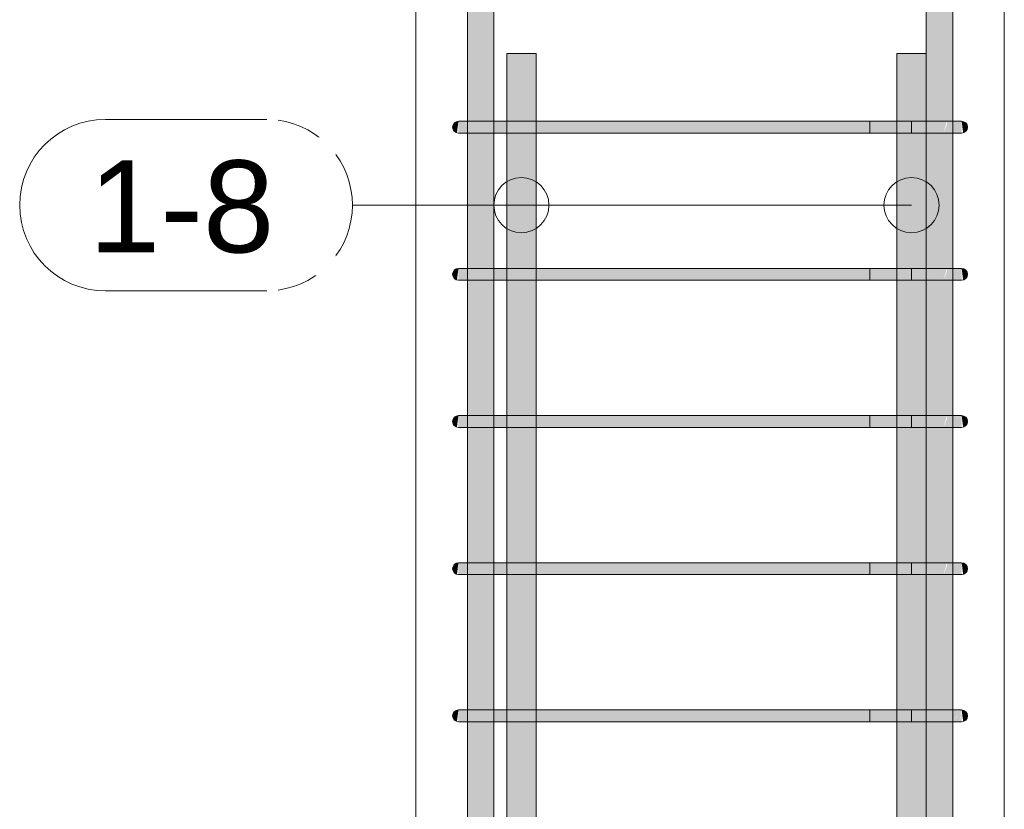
# Model space of a CAD drawing. Header units: millimetres. Extents: x -25607 to 9385, y 1894 to 10168.
# Tile 92 of 181: x -2650 to -1981, y 6156 to 6693. Entities that reach past the tile are written whole.
import ezdxf

# ---------------------------------------------------------------- set-up
doc = ezdxf.new("R2010")
doc.units = ezdxf.units.MM
for name, color, linetype, lineweight in [('S-COLS', 52, 'Continuous', 9), ('S-RBAR', 171, 'Continuous', 5), ('S-RBAR-IDEN', 171, 'Continuous', 5)]:
    doc.layers.add(name, color=color, linetype=linetype, lineweight=lineweight)
doc.styles.add('Arial_1', font='arial.ttf', dxfattribs={"height": 62.5})

# ---------------------------------------------------------------- blocks, each defined once
blk = doc.blocks.new('Popisek výztuže - _Typ_ množství_LEVÝ-573731-V5')
at = {"layer": 'S-RBAR-IDEN'}
for p, q in [((-16348.87, 6003.76), (-16458.56, 6003.76)), ((-16458.56, 5887.33), (-16348.87, 5887.33))]:
    blk.add_line(p, q, dxfattribs=at)
for centre, start, end in [((-16458.56, 5945.54), 90, 270), ((-16348.87, 5945.54), 277.64339, 82.35661)]:
    blk.add_arc(centre, 58.22, start, end, dxfattribs=at)

msp = doc.modelspace()

# ---------------------------------------------------------------- hatches: boundary and pattern name
at = {"layer": 'S-RBAR'}
h = msp.add_hatch(color=256, dxfattribs=at)
h.paths.add_polyline_path([(-2345.51, 5870), (-2327.51, 5870), (-2327.51, 5916), (-2345.51, 5916), (-2345.51, 5915.57)])
h.paths.add_polyline_path([(-2345.51, 5924), (-2327.51, 5924), (-2327.51, 6016), (-2345.51, 6016), (-2345.51, 5943.29)])
h.paths.add_polyline_path([(-2345.51, 6024), (-2327.51, 6024), (-2327.51, 6116), (-2345.51, 6116), (-2345.51, 6026.43)])
h.paths.add_polyline_path([(-2345.51, 6124), (-2327.51, 6124), (-2327.51, 6216), (-2345.51, 6216), (-2345.51, 6137.3)])
h.paths.add_polyline_path([(-2327.51, 6224), (-2327.51, 6316), (-2345.51, 6316), (-2345.51, 6224), (-2331.56, 6224)])
h.paths.add_polyline_path([(-2345.51, 6324), (-2327.51, 6324), (-2327.51, 6416), (-2345.51, 6416), (-2345.51, 6331.3)])
h.paths.add_polyline_path([(-2345.51, 6424), (-2327.51, 6424), (-2327.51, 6516), (-2345.51, 6516), (-2345.51, 6442.17)])
h.paths.add_polyline_path([(-2345.51, 6524), (-2327.51, 6524), (-2327.51, 6616), (-2345.51, 6616), (-2345.51, 6525.31)])
h.paths.add_polyline_path([(-2345.51, 6624), (-2327.51, 6624), (-2327.51, 6716), (-2345.51, 6716), (-2345.51, 6636.17)])
h.paths.add_polyline_path([(-2345.51, 6724), (-2327.51, 6724), (-2327.51, 6816), (-2345.51, 6816), (-2345.51, 6747.04)])
h.paths.add_polyline_path([(-2339.21, 6824), (-2327.51, 6824), (-2327.51, 6916), (-2345.51, 6916), (-2345.51, 6824), (-2342.46, 6824)])
h.paths.add_polyline_path([(-2345.51, 6924), (-2327.51, 6924), (-2327.51, 7016), (-2345.51, 7016), (-2345.51, 6968.76)])
h.paths.add_polyline_path([(-2345.51, 7024), (-2327.51, 7024.19), (-2327.51, 7116), (-2345.51, 7116), (-2345.51, 7024.19)])
h.paths.add_polyline_path([(-2345.51, 7124), (-2327.51, 7124), (-2327.51, 7216), (-2345.51, 7216), (-2345.51, 7135.05)])
h.paths.add_polyline_path([(-2327.51, 7224), (-2327.51, 7316), (-2345.51, 7316), (-2345.51, 7224), (-2331.56, 7224)])
h.paths.add_polyline_path([(-2345.51, 7324), (-2327.51, 7324), (-2327.51, 7416), (-2345.51, 7416), (-2345.51, 7356.78)])
h.paths.add_polyline_path([(-2345.51, 7424), (-2327.51, 7424), (-2327.51, 7516), (-2345.51, 7516), (-2345.51, 7439.92)])
h.paths.add_polyline_path([(-2327.51, 7524), (-2327.51, 7616), (-2345.51, 7616), (-2345.51, 7524), (-2331.56, 7524)])
h.paths.add_polyline_path([(-2345.51, 7624), (-2327.51, 7624), (-2327.51, 7716), (-2345.51, 7716), (-2345.51, 7633.93)])
h.paths.add_polyline_path([(-2331.56, 7724), (-2327.51, 7724), (-2327.51, 7816), (-2345.51, 7816), (-2345.51, 7724), (-2335.38, 7724)])
h.paths.add_polyline_path([(-2345.51, 7824), (-2327.51, 7824), (-2327.51, 7916), (-2345.51, 7916), (-2345.51, 7855.65)])
h.paths.add_polyline_path([(-2339.21, 7924), (-2327.51, 7924), (-2327.51, 8016), (-2345.51, 8016), (-2345.51, 7924), (-2342.46, 7924)])
h.paths.add_polyline_path([(-2327.51, 8024), (-2327.51, 8116), (-2345.51, 8116), (-2345.51, 8024), (-2331.56, 8024)])
h.paths.add_polyline_path([(-2345.51, 8124), (-2327.51, 8124), (-2327.51, 8216), (-2345.51, 8215.95), (-2345.51, 8132.81)])
h.paths.add_polyline_path([(-2345.51, 8224), (-2327.51, 8224), (-2327.51, 8316), (-2345.51, 8316), (-2345.51, 8243.67)])
h.paths.add_polyline_path([(-2345.51, 8324), (-2327.51, 8324), (-2327.51, 8416), (-2345.51, 8416), (-2345.51, 8326.82)])
h.paths.add_polyline_path([(-2345.51, 8424), (-2327.51, 8424), (-2327.51, 8516), (-2345.51, 8516), (-2345.51, 8437.68)])
h.paths.add_polyline_path([(-2331.56, 8524), (-2327.51, 8524), (-2327.51, 8616), (-2345.51, 8616), (-2345.51, 8524), (-2335.38, 8524)])
h.paths.add_polyline_path([(-2339.21, 8624), (-2327.51, 8624), (-2327.51, 8660), (-2345.51, 8660), (-2345.51, 8624), (-2342.46, 8624)])
h = msp.add_hatch(color=256, dxfattribs=at)
h.paths.add_polyline_path([(-2033.61, 5870), (-2015.61, 5870), (-2015.9, 5916), (-2033.61, 5916), (-2033.61, 5915.57)])
h.paths.add_polyline_path([(-2024.56, 5924), (-2015.61, 5924), (-2015.9, 6016), (-2033.61, 6016), (-2033.38, 5924), (-2025.73, 5924)])
h.paths.add_polyline_path([(-2021.9, 6024), (-2015.61, 6024), (-2015.9, 6116), (-2033.61, 6116), (-2033.38, 6024), (-2024.56, 6024)])
h.paths.add_polyline_path([(-2024.56, 6124), (-2015.61, 6124), (-2015.9, 6216), (-2033.61, 6216), (-2033.38, 6124), (-2025.73, 6124)])
h.paths.add_polyline_path([(-2033.61, 6224), (-2015.61, 6224), (-2015.9, 6316), (-2033.61, 6316), (-2033.61, 6248.16)])
h.paths.add_polyline_path([(-2021.9, 6324), (-2015.61, 6324), (-2015.9, 6416), (-2033.61, 6416), (-2033.38, 6324), (-2024.56, 6324)])
h.paths.add_polyline_path([(-2021.9, 6424), (-2015.61, 6424), (-2015.9, 6516), (-2033.61, 6516), (-2033.38, 6424), (-2024.56, 6424)])
h.paths.add_polyline_path([(-2021.9, 6524), (-2015.61, 6524), (-2015.9, 6616), (-2033.61, 6616), (-2033.38, 6524), (-2024.56, 6524)])
h.paths.add_polyline_path([(-2021.9, 6624), (-2015.61, 6624), (-2015.9, 6716), (-2033.61, 6716), (-2033.38, 6624), (-2024.56, 6624)])
h.paths.add_polyline_path([(-2033.61, 6724), (-2015.61, 6724), (-2015.9, 6816), (-2033.61, 6816), (-2033.61, 6747.04)])
h.paths.add_polyline_path([(-2033.61, 6824), (-2015.61, 6824), (-2015.9, 6916), (-2033.61, 6916), (-2033.61, 6830.18)])
h.paths.add_polyline_path([(-2021.9, 6924), (-2015.61, 6924), (-2015.9, 7016), (-2033.61, 7016), (-2033.38, 6924), (-2024.56, 6924)])
h.paths.add_polyline_path([(-2021.9, 7024), (-2015.61, 7024.19), (-2015.9, 7116), (-2033.61, 7116), (-2033.38, 7024), (-2024.56, 7024)])
h.paths.add_polyline_path([(-2021.9, 7124), (-2015.61, 7124), (-2015.9, 7216), (-2033.61, 7216), (-2033.38, 7124), (-2024.56, 7124)])
h.paths.add_polyline_path([(-2033.61, 7224), (-2015.61, 7224), (-2015.9, 7316), (-2033.61, 7316), (-2033.61, 7245.91)])
h.paths.add_polyline_path([(-2024.56, 7324), (-2015.61, 7324), (-2015.9, 7416), (-2033.61, 7416), (-2033.38, 7324), (-2025.73, 7324)])
h.paths.add_polyline_path([(-2024.56, 7424), (-2015.61, 7424), (-2015.9, 7516), (-2033.61, 7516), (-2033.38, 7424), (-2025.73, 7424)])
h.paths.add_polyline_path([(-2033.61, 7524), (-2015.61, 7524), (-2015.9, 7616), (-2033.61, 7616), (-2033.61, 7550.78)])
h.paths.add_polyline_path([(-2024.56, 7624), (-2015.61, 7624), (-2015.9, 7716), (-2033.61, 7716), (-2033.38, 7624), (-2025.73, 7624)])
h.paths.add_polyline_path([(-2033.61, 7724), (-2015.61, 7724), (-2015.9, 7816), (-2033.61, 7816), (-2033.61, 7744.79)])
h.paths.add_polyline_path([(-2021.9, 7824), (-2015.61, 7824), (-2015.9, 7916), (-2032.56, 7916), (-2032.56, 7882.8), (-2033.61, 7882.8), (-2033.38, 7824), (-2024.56, 7824)])
h.paths.add_polyline_path([(-2019.56, 7924), (-2015.61, 7924), (-2015.9, 8016), (-2032.56, 8016), (-2032.56, 7924), (-2021.9, 7924)])
h.paths.add_polyline_path([(-2032.56, 8024), (-2015.61, 8024), (-2015.9, 8116), (-2032.56, 8116), (-2032.56, 8049.66)])
h.paths.add_polyline_path([(-2019.56, 8124), (-2015.61, 8124), (-2015.9, 8216), (-2032.56, 8215.95), (-2032.56, 8124), (-2021.9, 8124)])
h.paths.add_polyline_path([(-2019.56, 8224), (-2015.61, 8224), (-2015.9, 8316), (-2032.56, 8316), (-2032.56, 8224), (-2021.9, 8224)])
h.paths.add_polyline_path([(-2019.56, 8324), (-2015.61, 8324), (-2015.9, 8416), (-2032.56, 8416), (-2032.56, 8324), (-2021.9, 8324)])
h.paths.add_polyline_path([(-2019.56, 8424), (-2015.61, 8424), (-2015.9, 8516), (-2032.56, 8516), (-2032.56, 8424), (-2021.9, 8424)])
h.paths.add_polyline_path([(-2032.56, 8524), (-2015.61, 8524), (-2015.9, 8616), (-2032.56, 8616), (-2032.56, 8548.54)])
h.paths.add_polyline_path([(-2019.56, 8624), (-2015.61, 8624), (-2015.61, 8660), (-2032.56, 8660), (-2032.56, 8624), (-2021.9, 8624)])
h = msp.add_hatch(color=256, dxfattribs=at)
h.paths.add_polyline_path([(-2315.09, 4820), (-2298.77, 4820), (-2298.77, 4902.96), (-2318.77, 4902.96), (-2318.77, 4820)])
h.paths.add_polyline_path([(-2318.77, 4910.96), (-2298.77, 4910.96), (-2298.77, 5001.96), (-2318.77, 5001.96), (-2318.77, 4917.82)])
h.paths.add_polyline_path([(-2298.77, 5009.96), (-2298.77, 5100.97), (-2318.77, 5100.97), (-2318.77, 5009.96), (-2315.09, 5009.96)])
h.paths.add_polyline_path([(-2298.77, 5108.97), (-2298.77, 5199.98), (-2318.77, 5199.98), (-2318.77, 5108.97), (-2315.09, 5108.97)])
h.paths.add_polyline_path([(-2318.77, 5207.98), (-2298.77, 5207.98), (-2298.77, 5298.98), (-2318.77, 5298.98), (-2318.77, 5222.69)])
h.paths.add_polyline_path([(-2318.77, 5306.98), (-2298.77, 5306.98), (-2298.77, 5397.99), (-2318.77, 5397.99), (-2318.77, 5361.26)])
h.paths.add_polyline_path([(-2318.77, 5405.99), (-2298.77, 5405.99), (-2298.77, 5496.99), (-2318.77, 5496.99), (-2318.77, 5416.7)])
h.paths.add_polyline_path([(-2315.09, 5504.99), (-2298.77, 5504.99), (-2298.77, 5596), (-2318.77, 5596), (-2318.77, 5504.99)])
h.paths.add_polyline_path([(-2318.77, 5604), (-2298.77, 5604), (-2298.77, 5645), (-2318.77, 5645), (-2318.77, 5610.7)])
h.paths.add_polyline_path([(-2298.77, 5655), (-2298.77, 5680.3), (-2318.77, 5680.3), (-2318.77, 5655), (-2315.09, 5655)])
h.paths.add_polyline_path([(-2318.77, 5705.3), (-2298.77, 5705.3), (-2298.77, 5782.8), (-2318.77, 5782.8), (-2318.77, 5749.28)])
h.paths.add_polyline_path([(-2318.77, 5807.8), (-2298.77, 5807.8), (-2298.77, 5835), (-2318.77, 5835), (-2318.77, 5832.43)])
h.paths.add_polyline_path([(-2298.77, 5845), (-2298.77, 5916), (-2318.77, 5916), (-2318.77, 5845), (-2315.09, 5845)])
h.paths.add_polyline_path([(-2318.77, 5924), (-2298.77, 5924), (-2298.77, 6016), (-2318.77, 6016), (-2318.77, 5943.29)])
h.paths.add_polyline_path([(-2298.77, 6024), (-2298.77, 6116), (-2318.77, 6116), (-2318.77, 6024), (-2315.09, 6024)])
h.paths.add_polyline_path([(-2298.77, 6124), (-2298.77, 6216), (-2318.77, 6216), (-2318.77, 6124), (-2315.09, 6124)])
h.paths.add_polyline_path([(-2318.77, 6224), (-2298.77, 6224), (-2298.77, 6316), (-2318.77, 6316), (-2318.77, 6248.16)])
h.paths.add_polyline_path([(-2298.77, 6324), (-2298.77, 6416), (-2318.77, 6416), (-2318.77, 6324), (-2315.09, 6324)])
h.paths.add_polyline_path([(-2298.77, 6424), (-2298.77, 6516), (-2318.77, 6516), (-2318.77, 6424), (-2315.09, 6424)])
h.paths.add_polyline_path([(-2318.77, 6524), (-2298.77, 6524), (-2298.77, 6616), (-2318.77, 6616), (-2318.77, 6525.31)])
h.paths.add_polyline_path([(-2318.77, 6624), (-2298.77, 6624), (-2298.77, 6670), (-2318.77, 6670), (-2318.77, 6636.17)])
h = msp.add_hatch(color=256, dxfattribs=at)
h.paths.add_polyline_path([(-2033.61, 4820), (-2033.61, 4902.96), (-2053.61, 4902.96), (-2053.61, 4820), (-2051.68, 4820)])
h.paths.add_polyline_path([(-2043.7, 4910.96), (-2033.61, 4910.96), (-2033.61, 5001.96), (-2053.61, 5001.96), (-2053.61, 4910.96), (-2051.68, 4910.96)])
h.paths.add_polyline_path([(-2037.21, 5009.96), (-2033.61, 5009.96), (-2033.61, 5100.97), (-2053.61, 5100.97), (-2053.61, 5009.96), (-2040.46, 5009.96)])
h.paths.add_polyline_path([(-2043.7, 5108.97), (-2033.61, 5108.97), (-2033.61, 5199.98), (-2053.61, 5199.98), (-2053.61, 5108.97), (-2051.68, 5108.97)])
h.paths.add_polyline_path([(-2053.61, 5207.98), (-2033.61, 5207.98), (-2033.61, 5298.98), (-2053.61, 5298.98), (-2053.61, 5250.4)])
h.paths.add_polyline_path([(-2053.61, 5306.98), (-2033.61, 5306.98), (-2033.61, 5397.99), (-2053.61, 5397.99), (-2053.61, 5361.26)])
h.paths.add_polyline_path([(-2043.7, 5405.99), (-2033.61, 5405.99), (-2033.61, 5496.99), (-2053.61, 5496.99), (-2053.61, 5405.99), (-2051.68, 5405.99)])
h.paths.add_polyline_path([(-2051.68, 5504.99), (-2033.61, 5504.99), (-2033.61, 5596), (-2053.61, 5596), (-2053.61, 5504.99)])
h.paths.add_polyline_path([(-2037.21, 5604), (-2033.61, 5604), (-2033.61, 5645), (-2053.61, 5645), (-2053.61, 5604), (-2040.46, 5604)])
h.paths.add_polyline_path([(-2053.61, 5655), (-2033.61, 5655), (-2033.61, 5680.3), (-2053.61, 5680.3)])
h.paths.add_polyline_path([(-2033.61, 5705.3), (-2033.61, 5782.8), (-2053.61, 5782.8), (-2053.61, 5705.3)])
h.paths.add_polyline_path([(-2033.61, 5807.8), (-2033.61, 5835), (-2053.61, 5835), (-2053.61, 5807.8)])
h.paths.add_polyline_path([(-2053.61, 5845), (-2033.61, 5845), (-2033.61, 5916), (-2053.61, 5916), (-2053.61, 5860.14)])
h.paths.add_polyline_path([(-2040.46, 5924), (-2033.61, 5924), (-2033.61, 6016), (-2053.61, 6016), (-2053.61, 5924), (-2043.7, 5924)])
h.paths.add_polyline_path([(-2040.46, 6024), (-2033.61, 6024), (-2033.61, 6116), (-2053.61, 6116), (-2053.61, 6024), (-2043.7, 6024)])
h.paths.add_polyline_path([(-2043.7, 6124), (-2033.61, 6124), (-2033.61, 6216), (-2053.61, 6216), (-2053.61, 6124), (-2051.68, 6124)])
h.paths.add_polyline_path([(-2051.68, 6224), (-2033.61, 6224), (-2033.61, 6316), (-2053.61, 6316), (-2053.61, 6224)])
h.paths.add_polyline_path([(-2037.21, 6324), (-2033.61, 6324), (-2033.61, 6416), (-2053.61, 6416), (-2053.61, 6324), (-2040.46, 6324)])
h.paths.add_polyline_path([(-2037.21, 6424), (-2033.61, 6424), (-2033.61, 6516), (-2053.61, 6516), (-2053.61, 6424), (-2040.46, 6424)])
h.paths.add_polyline_path([(-2043.7, 6524), (-2033.61, 6524), (-2033.61, 6616), (-2053.61, 6616), (-2053.61, 6524), (-2051.68, 6524)])
h.paths.add_polyline_path([(-2037.21, 6624), (-2033.61, 6624), (-2033.61, 6670), (-2053.61, 6670), (-2053.61, 6624), (-2040.46, 6624)])
for points in [[(-2352.59, 6616.14), (-2351.56, 6624), (-2353.56, 6623.46), (-2355.02, 6622), (-2355.56, 6620), (-2355.02, 6618), (-2353.56, 6616.54)], [(-2350.8, 6616), (-2331.56, 6616), (-2331.56, 6624), (-2351.56, 6624), (-2351.56, 6616)], [(-2051.68, 6616), (-2029.56, 6616), (-2029.56, 6624), (-2331.56, 6624), (-2331.56, 6616), (-2095.58, 6616)], [(-2008.52, 6616.14), (-2007.56, 6616.54), (-2006.09, 6618), (-2005.56, 6620), (-2006.09, 6622), (-2007.78, 6623.56), (-2009.56, 6624), (-2008.9, 6618.96)], [(-2352.59, 6516.14), (-2351.56, 6524), (-2353.56, 6523.46), (-2355.02, 6522), (-2355.56, 6520), (-2355.02, 6518), (-2353.56, 6516.54)], [(-2350.8, 6516), (-2331.56, 6516), (-2331.56, 6524), (-2351.56, 6524), (-2351.56, 6516)], [(-2051.68, 6516), (-2029.56, 6516), (-2029.56, 6524), (-2331.56, 6524), (-2331.56, 6516), (-2095.58, 6516)], [(-2008.52, 6516.14), (-2007.56, 6516.54), (-2006.09, 6518), (-2005.56, 6520), (-2006.09, 6522), (-2007.78, 6523.56), (-2009.56, 6524), (-2008.9, 6518.96)], [(-2352.59, 6416.14), (-2351.56, 6424), (-2353.56, 6423.46), (-2355.02, 6422), (-2355.56, 6420), (-2355.02, 6418), (-2353.56, 6416.54)], [(-2350.8, 6416), (-2331.56, 6416), (-2331.56, 6424), (-2351.56, 6424), (-2351.56, 6416)], [(-2051.68, 6416), (-2029.56, 6416), (-2029.56, 6424), (-2331.56, 6424), (-2331.56, 6416), (-2095.58, 6416)], [(-2008.52, 6416.14), (-2007.56, 6416.54), (-2006.09, 6418), (-2005.56, 6420), (-2006.09, 6422), (-2007.78, 6423.56), (-2009.56, 6424), (-2008.9, 6418.96)], [(-2352.59, 6316.14), (-2351.56, 6324), (-2353.56, 6323.46), (-2355.02, 6322), (-2355.56, 6320), (-2355.02, 6318), (-2353.56, 6316.54)], [(-2350.8, 6316), (-2331.56, 6316), (-2331.56, 6324), (-2351.56, 6324), (-2351.56, 6316)], [(-2051.68, 6316), (-2029.56, 6316), (-2029.56, 6324), (-2331.56, 6324), (-2331.56, 6316), (-2095.58, 6316)], [(-2008.52, 6316.14), (-2007.56, 6316.54), (-2006.09, 6318), (-2005.56, 6320), (-2006.09, 6322), (-2007.78, 6323.56), (-2009.56, 6324), (-2008.9, 6318.96)], [(-2352.59, 6216.14), (-2351.56, 6224), (-2353.56, 6223.46), (-2355.02, 6222), (-2355.56, 6220), (-2355.02, 6218), (-2353.56, 6216.54)], [(-2335.38, 6216), (-2331.56, 6216), (-2331.56, 6224), (-2351.56, 6224), (-2351.56, 6216), (-2335.71, 6216)], [(-2271.19, 6216), (-2029.56, 6216), (-2029.56, 6224), (-2331.56, 6224), (-2331.56, 6216), (-2315.09, 6216)], [(-2008.52, 6216.14), (-2007.56, 6216.54), (-2006.09, 6218), (-2005.56, 6220), (-2006.09, 6222), (-2007.78, 6223.56), (-2009.56, 6224), (-2008.9, 6218.96)]]:
    msp.add_hatch(color=256, dxfattribs=at).paths.add_polyline_path(points)
h = msp.add_hatch(color=256, dxfattribs=at)
h.paths.add_polyline_path([(-2018.66, 6616), (-2015.42, 6616), (-2013.48, 6624), (-2018.32, 6624)])
h.paths.add_polyline_path([(-2019.56, 6616), (-2019.56, 6621.79), (-2021.9, 6616)])
h.paths.add_polyline_path([(-2009.56, 6624), (-2010.24, 6616), (-2009.56, 6616.14), (-2009.56, 6621.04)])
h.paths.add_polyline_path([(-2013.25, 6616), (-2010.77, 6616), (-2010.24, 6621.32), (-2009.56, 6624), (-2011.96, 6624), (-2012.83, 6619.58), (-2015.42, 6616)])
h.paths.add_polyline_path([(-2029.56, 6616), (-2021.9, 6616), (-2020.58, 6624), (-2029.56, 6624)])
h = msp.add_hatch(color=256, dxfattribs=at)
h.paths.add_polyline_path([(-2010.77, 6616), (-2010.23, 6616.14), (-2009.56, 6624), (-2010.57, 6620.02)])
h.paths.add_polyline_path([(-2019.56, 6624), (-2019.56, 6621.79), (-2019.56, 6616), (-2018.66, 6616), (-2018.32, 6624), (-2018.66, 6624)])
h.paths.add_polyline_path([(-2021.9, 6616), (-2019.56, 6624), (-2020.58, 6624)])
h.paths.add_polyline_path([(-2015.42, 6616), (-2012.53, 6619.98), (-2012.24, 6624), (-2013.48, 6624)])
h = msp.add_hatch(color=256, dxfattribs=at)
h.paths.add_polyline_path([(-2009.56, 6524), (-2010.24, 6516), (-2009.56, 6516.14), (-2009.56, 6521.04)])
h.paths.add_polyline_path([(-2015.42, 6516), (-2013.48, 6524), (-2018.32, 6524), (-2018.66, 6516)])
h.paths.add_polyline_path([(-2010.77, 6516), (-2010.24, 6521.32), (-2009.56, 6524), (-2011.96, 6524), (-2012.83, 6519.58), (-2015.42, 6516), (-2011.08, 6516)])
h.paths.add_polyline_path([(-2021.9, 6516), (-2019.56, 6516), (-2019.56, 6521.79)])
h.paths.add_polyline_path([(-2029.56, 6516), (-2021.9, 6516), (-2020.58, 6524), (-2029.56, 6524)])
h = msp.add_hatch(color=256, dxfattribs=at)
h.paths.add_polyline_path([(-2010.77, 6516), (-2010.23, 6516.14), (-2009.56, 6524), (-2010.57, 6520.02)])
h.paths.add_polyline_path([(-2019.56, 6524), (-2019.56, 6521.79), (-2019.56, 6516), (-2018.66, 6516), (-2018.32, 6524), (-2018.66, 6524)])
h.paths.add_polyline_path([(-2021.9, 6516), (-2019.56, 6524), (-2020.58, 6524)])
h.paths.add_polyline_path([(-2015.42, 6516), (-2012.53, 6519.98), (-2012.24, 6524), (-2013.48, 6524)])
h = msp.add_hatch(color=256, dxfattribs=at)
h.paths.add_polyline_path([(-2018.66, 6416), (-2015.42, 6416), (-2013.48, 6424), (-2018.32, 6424)])
h.paths.add_polyline_path([(-2019.56, 6416), (-2019.56, 6421.79), (-2021.9, 6416)])
h.paths.add_polyline_path([(-2009.56, 6424), (-2010.24, 6416), (-2009.56, 6416.14), (-2009.56, 6421.04)])
h.paths.add_polyline_path([(-2013.25, 6416), (-2010.77, 6416), (-2010.24, 6421.32), (-2009.56, 6424), (-2011.96, 6424), (-2012.83, 6419.58), (-2015.42, 6416)])
h.paths.add_polyline_path([(-2029.56, 6416), (-2021.9, 6416), (-2020.58, 6424), (-2029.56, 6424)])
h = msp.add_hatch(color=256, dxfattribs=at)
h.paths.add_polyline_path([(-2010.77, 6416), (-2010.23, 6416.14), (-2009.56, 6424), (-2010.57, 6420.02)])
h.paths.add_polyline_path([(-2019.56, 6424), (-2019.56, 6421.79), (-2019.56, 6416), (-2018.66, 6416), (-2018.32, 6424), (-2018.66, 6424)])
h.paths.add_polyline_path([(-2021.9, 6416), (-2019.56, 6424), (-2020.58, 6424)])
h.paths.add_polyline_path([(-2015.42, 6416), (-2012.53, 6419.98), (-2012.24, 6424), (-2013.48, 6424)])
h = msp.add_hatch(color=256, dxfattribs=at)
h.paths.add_polyline_path([(-2009.56, 6324), (-2010.24, 6316), (-2009.56, 6316.14), (-2009.56, 6321.04)])
h.paths.add_polyline_path([(-2015.42, 6316), (-2013.48, 6324), (-2018.32, 6324), (-2018.66, 6316)])
h.paths.add_polyline_path([(-2010.77, 6316), (-2010.24, 6321.32), (-2009.56, 6324), (-2011.96, 6324), (-2012.83, 6319.58), (-2015.42, 6316), (-2011.08, 6316)])
h.paths.add_polyline_path([(-2021.9, 6316), (-2019.56, 6316), (-2019.56, 6321.79)])
h.paths.add_polyline_path([(-2029.56, 6316), (-2021.9, 6316), (-2020.58, 6324), (-2029.56, 6324)])
h = msp.add_hatch(color=256, dxfattribs=at)
h.paths.add_polyline_path([(-2010.77, 6316), (-2010.23, 6316.14), (-2009.56, 6324), (-2010.57, 6320.02)])
h.paths.add_polyline_path([(-2019.56, 6324), (-2019.56, 6321.79), (-2019.56, 6316), (-2018.66, 6316), (-2018.32, 6324), (-2018.66, 6324)])
h.paths.add_polyline_path([(-2021.9, 6316), (-2019.56, 6324), (-2020.58, 6324)])
h.paths.add_polyline_path([(-2015.42, 6316), (-2012.53, 6319.98), (-2012.24, 6324), (-2013.48, 6324)])
h = msp.add_hatch(color=256, dxfattribs=at)
h.paths.add_polyline_path([(-2029.56, 6216), (-2021.9, 6216), (-2020.58, 6224), (-2029.56, 6224), (-2029.56, 6220.44)])
h.paths.add_polyline_path([(-2009.56, 6224), (-2010.24, 6216), (-2009.56, 6216.14), (-2009.56, 6221.04)])
h.paths.add_polyline_path([(-2015.42, 6216), (-2013.48, 6224), (-2018.32, 6224), (-2018.66, 6216)])
h.paths.add_polyline_path([(-2010.77, 6216), (-2010.24, 6221.32), (-2009.56, 6224), (-2011.96, 6224), (-2012.83, 6219.58), (-2015.42, 6216), (-2011.08, 6216)])
h = msp.add_hatch(color=256, dxfattribs=at)
h.paths.add_polyline_path([(-2021.9, 6216), (-2018.66, 6216), (-2018.32, 6224), (-2020.58, 6224), (-2021.17, 6220.44)])
h.paths.add_polyline_path([(-2010.24, 6216), (-2010.04, 6221.04), (-2010.31, 6221.04), (-2010.57, 6220.02), (-2010.77, 6216)])
h.paths.add_polyline_path([(-2015.42, 6216), (-2012.47, 6220.44), (-2012.24, 6224), (-2013.48, 6224), (-2014.34, 6220.44)])

# ---------------------------------------------------------------- linework, layer by layer
at = {"layer": 'S-COLS'}
for p, q in [((-2380.56, 5770), (-2380.56, 8920)), ((-2380.56, 8670), (-2380.56, 5870)), ((-1980.56, 8670), (-1980.56, 5870)), ((-1980.56, 8670), (-1980.56, 5870))]:
    msp.add_line(p, q, dxfattribs=at)
at = {"layer": 'S-RBAR'}
for p, q in [((-2345.51, 5870), (-2345.51, 8660)), ((-2345.51, 5870), (-2345.51, 8660)), ((-2327.51, 5870), (-2327.51, 8660)), ((-2327.51, 5870), (-2327.51, 8660)), ((-2033.61, 5870), (-2033.61, 8660)), ((-2033.61, 5870), (-2033.61, 8660)), ((-2015.61, 5870), (-2015.61, 8660)), ((-2015.61, 5870), (-2015.61, 8660)), ((-2298.77, 6670), (-2318.77, 6670)), ((-2318.77, 4820), (-2318.77, 6670)), ((-2298.77, 6670), (-2318.77, 6670)), ((-2318.77, 4820), (-2318.77, 6670)), ((-2298.77, 4820), (-2298.77, 6670)), ((-2298.77, 4820), (-2298.77, 6670)), ((-2033.61, 6670), (-2053.61, 6670)), ((-2053.61, 4820), (-2053.61, 6670)), ((-2033.61, 6670), (-2053.61, 6670)), ((-2053.61, 4820), (-2053.61, 6670)), ((-2033.61, 4820), (-2033.61, 6670)), ((-2033.61, 4820), (-2033.61, 6670)), ((-2331.56, 6624), (-2351.56, 6624)), ((-2331.56, 6624), (-2351.56, 6624)), ((-2029.56, 6624), (-2331.56, 6624)), ((-2331.56, 6624), (-2029.56, 6624)), ((-2071.98, 6624), (-2043.7, 6624)), ((-2071.98, 6616), (-2071.98, 6624)), ((-2009.56, 6624), (-2043.7, 6624)), ((-2015.42, 6624), (-2043.7, 6624)), ((-2043.7, 6624), (-2043.7, 6616)), ((-2009.56, 6624), (-2029.56, 6624)), ((-2009.56, 6624), (-2029.56, 6624)), ((-2009.56, 6624), (-2015.42, 6624)), ((-2331.56, 6616), (-2351.56, 6616)), ((-2331.56, 6616), (-2351.56, 6616)), ((-2029.56, 6616), (-2331.56, 6616)), ((-2331.56, 6616), (-2029.56, 6616)), ((-2071.98, 6616), (-2043.7, 6616)), ((-2009.56, 6616), (-2043.7, 6616)), ((-2015.42, 6616), (-2043.7, 6616)), ((-2009.56, 6616), (-2029.56, 6616)), ((-2015.42, 6616), (-2029.56, 6616)), ((-2010.24, 6616), (-2015.42, 6616)), ((-2010.24, 6616), (-2015.42, 6616)), ((-2331.56, 6524), (-2351.56, 6524)), ((-2331.56, 6524), (-2351.56, 6524)), ((-2029.56, 6524), (-2331.56, 6524)), ((-2331.56, 6524), (-2029.56, 6524)), ((-2071.98, 6524), (-2043.7, 6524)), ((-2071.98, 6516), (-2071.98, 6524)), ((-2009.56, 6524), (-2043.7, 6524)), ((-2015.42, 6524), (-2043.7, 6524)), ((-2043.7, 6524), (-2043.7, 6516)), ((-2009.56, 6524), (-2029.56, 6524)), ((-2009.56, 6524), (-2029.56, 6524)), ((-2009.56, 6524), (-2015.42, 6524)), ((-2331.56, 6516), (-2351.56, 6516)), ((-2331.56, 6516), (-2351.56, 6516)), ((-2029.56, 6516), (-2331.56, 6516)), ((-2331.56, 6516), (-2029.56, 6516)), ((-2071.98, 6516), (-2043.7, 6516)), ((-2009.56, 6516), (-2043.7, 6516)), ((-2015.42, 6516), (-2043.7, 6516)), ((-2009.56, 6516), (-2029.56, 6516)), ((-2015.42, 6516), (-2029.56, 6516)), ((-2010.24, 6516), (-2015.42, 6516)), ((-2010.24, 6516), (-2015.42, 6516)), ((-2331.56, 6424), (-2351.56, 6424)), ((-2331.56, 6424), (-2351.56, 6424)), ((-2029.56, 6424), (-2331.56, 6424)), ((-2331.56, 6424), (-2029.56, 6424)), ((-2071.98, 6424), (-2043.7, 6424)), ((-2071.98, 6416), (-2071.98, 6424)), ((-2009.56, 6424), (-2043.7, 6424)), ((-2015.42, 6424), (-2043.7, 6424)), ((-2043.7, 6424), (-2043.7, 6416)), ((-2009.56, 6424), (-2029.56, 6424)), ((-2009.56, 6424), (-2029.56, 6424)), ((-2009.56, 6424), (-2015.42, 6424)), ((-2331.56, 6416), (-2351.56, 6416)), ((-2331.56, 6416), (-2351.56, 6416)), ((-2029.56, 6416), (-2331.56, 6416)), ((-2331.56, 6416), (-2029.56, 6416)), ((-2071.98, 6416), (-2043.7, 6416)), ((-2009.56, 6416), (-2043.7, 6416)), ((-2015.42, 6416), (-2043.7, 6416)), ((-2009.56, 6416), (-2029.56, 6416)), ((-2015.42, 6416), (-2029.56, 6416)), ((-2010.24, 6416), (-2015.42, 6416)), ((-2010.24, 6416), (-2015.42, 6416)), ((-2331.56, 6324), (-2351.56, 6324)), ((-2331.56, 6324), (-2351.56, 6324)), ((-2029.56, 6324), (-2331.56, 6324)), ((-2331.56, 6324), (-2029.56, 6324)), ((-2071.98, 6324), (-2043.7, 6324)), ((-2071.98, 6316), (-2071.98, 6324)), ((-2009.56, 6324), (-2043.7, 6324)), ((-2015.42, 6324), (-2043.7, 6324)), ((-2043.7, 6324), (-2043.7, 6316)), ((-2009.56, 6324), (-2029.56, 6324)), ((-2009.56, 6324), (-2029.56, 6324)), ((-2009.56, 6324), (-2015.42, 6324)), ((-2331.56, 6316), (-2351.56, 6316)), ((-2331.56, 6316), (-2351.56, 6316)), ((-2029.56, 6316), (-2331.56, 6316)), ((-2331.56, 6316), (-2029.56, 6316)), ((-2071.98, 6316), (-2043.7, 6316)), ((-2009.56, 6316), (-2043.7, 6316)), ((-2015.42, 6316), (-2043.7, 6316)), ((-2009.56, 6316), (-2029.56, 6316)), ((-2015.42, 6316), (-2029.56, 6316)), ((-2010.24, 6316), (-2015.42, 6316)), ((-2010.24, 6316), (-2015.42, 6316)), ((-2331.56, 6224), (-2351.56, 6224)), ((-2331.56, 6224), (-2351.56, 6224)), ((-2029.56, 6224), (-2331.56, 6224)), ((-2331.56, 6224), (-2029.56, 6224)), ((-2071.98, 6224), (-2043.7, 6224)), ((-2071.98, 6216), (-2071.98, 6224)), ((-2009.56, 6224), (-2043.7, 6224)), ((-2015.42, 6224), (-2043.7, 6224)), ((-2043.7, 6224), (-2043.7, 6216)), ((-2009.56, 6224), (-2029.56, 6224)), ((-2009.56, 6224), (-2029.56, 6224)), ((-2009.56, 6224), (-2015.42, 6224)), ((-2331.56, 6216), (-2351.56, 6216)), ((-2331.56, 6216), (-2351.56, 6216)), ((-2029.56, 6216), (-2331.56, 6216)), ((-2331.56, 6216), (-2029.56, 6216)), ((-2071.98, 6216), (-2043.7, 6216)), ((-2009.56, 6216), (-2043.7, 6216)), ((-2015.42, 6216), (-2043.7, 6216)), ((-2009.56, 6216), (-2029.56, 6216)), ((-2015.42, 6216), (-2029.56, 6216)), ((-2010.24, 6216), (-2015.42, 6216)), ((-2010.24, 6216), (-2015.42, 6216))]:
    msp.add_line(p, q, dxfattribs=at)
for centre, start, end in [((-2351.56, 6620), 90, 270), ((-2351.56, 6620), 90, 270), ((-2009.56, 6620), 270, 90), ((-2009.56, 6620), 270, 90), ((-2009.56, 6620), 270, 90), ((-2351.56, 6520), 90, 270), ((-2351.56, 6520), 90, 270), ((-2009.56, 6520), 270, 90), ((-2009.56, 6520), 270, 90), ((-2009.56, 6520), 270, 90), ((-2351.56, 6420), 90, 270), ((-2351.56, 6420), 90, 270), ((-2009.56, 6420), 270, 90), ((-2009.56, 6420), 270, 90), ((-2009.56, 6420), 270, 90), ((-2351.56, 6320), 90, 270), ((-2351.56, 6320), 90, 270), ((-2009.56, 6320), 270, 90), ((-2009.56, 6320), 270, 90), ((-2009.56, 6320), 270, 90), ((-2351.56, 6220), 90, 270), ((-2351.56, 6220), 90, 270), ((-2009.56, 6220), 270, 90), ((-2009.56, 6220), 270, 90), ((-2009.56, 6220), 270, 90)]:
    msp.add_arc(centre, 4, start, end, dxfattribs=at)
at = {"layer": 'S-RBAR-IDEN'}
for p in [(-2043.61, 6567), (-2308.77, 6567)]:
    msp.add_line(p, (-2423.64, 6567), dxfattribs=at)
for centre in [(-2308.77, 6567), (-2043.61, 6567)]:
    msp.add_circle(centre, 18.75, dxfattribs=at)

# ---------------------------------------------------------------- block references
msp.add_blockref('Popisek výztuže - _Typ_ množství_LEVÝ-573731-V5', (13867.01, 621.46), dxfattribs=at)

# ---------------------------------------------------------------- next in the draw order: texts
at = {"layer": 'S-RBAR-IDEN', "insert": (-2602.84, 6597.37), "char_height": 62.5, "width": 152.3206, "attachment_point": 1, "style": 'Arial_1', "bg_fill": 3, "box_fill_scale": 1.25, "bg_fill_color": 256, "bg_fill_true_color": 13158600, "bg_fill_transparency": 0}
msp.add_mtext('1-8', dxfattribs=at)

doc.saveas('drawing.dxf')
